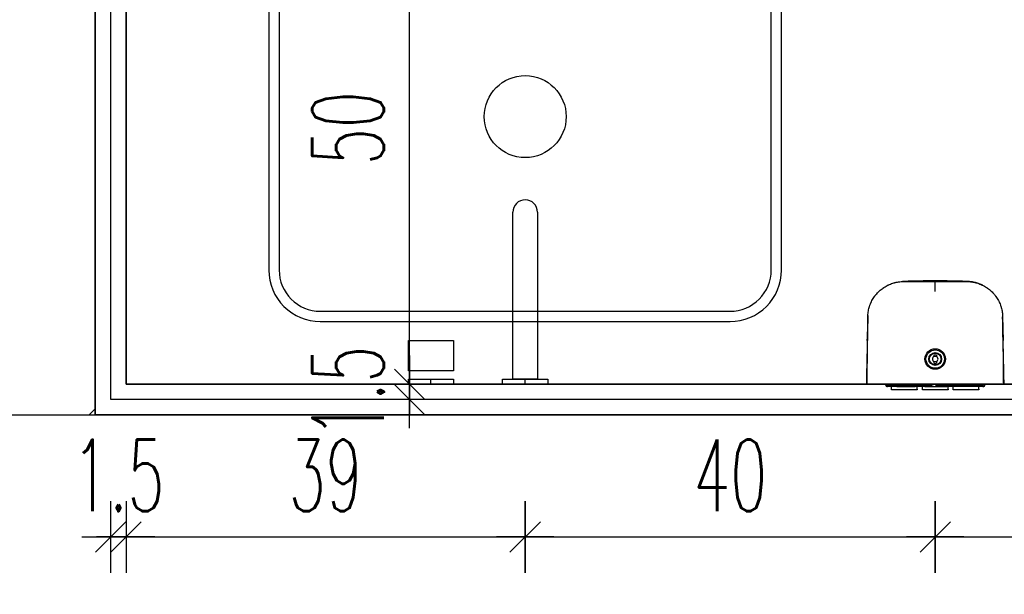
# Model space of a CAD drawing. Header units: centimetres. Extents: x -15121 to 30567, y -60641 to 0.
# Tile 144 of 256: x 6377 to 6473, y -24921 to -24865. Entities that reach past the tile are written whole.
import ezdxf

# ---------------------------------------------------------------- set-up
doc = ezdxf.new("R2010")
doc.units = ezdxf.units.CM
doc.header["$LTSCALE"] = 60
for name, color, linetype in [('A-----SZ', 8, 'Continuous'), ('AIKA podłoga wc pod meble', 8, 'Continuous'), ('AIKA TYNK', 5, 'Continuous'), ('AIKA widoki wymiarowanie', 7, 'Continuous'), ('AIKA widokowe', 7, 'Continuous'), ('AIKA ŚCIANA', 8, 'Continuous'), ('widokowe', 7, 'Continuous')]:
    doc.layers.add(name, color=color, linetype=linetype)
doc.layers.add('opisy', color=1, linetype='Continuous', lineweight=15)
doc.styles.add('wymiar', font='txt.shx', dxfattribs={"width": 0.6})
doc.dimstyles.new('Dwudziestka', dxfattribs={"dimtxt": 7, "dimasz": 0.7, "dimexe": 5, "dimexo": 0, "dimgap": 2.5, "dimtad": 1, "dimtoh": 1, "dimdec": 3, "dimrnd": 0.5, "dimdsep": 46, "dimtxsty": 'wymiar', "dimblk": 'znacznik', "dimcen": 0, "dimdle": 5, "dimse1": 1, "dimse2": 1, "dimclrd": 256, "dimclre": 256, "dimclrt": 256, "dimadec": 0, "dimazin": 0, "dimtfac": 0.4, "dimtdec": 3, "dimtix": 1, "dimtofl": 0, "dimtmove": 2, "dimatfit": 3, "dimldrblk": 'znacznik', "dimfxl": 1, "dimtolj": 1, "dimarcsym": 0})

# ---------------------------------------------------------------- blocks, each defined once
blk = doc.blocks.new('SL umywalka 50 top')
at = {"layer": 'AIKA widokowe'}
for points in [[(-20, -39), (20, -39, 0.414214), (25, -34), (25, -4, 0.414214), (20, 1), (-20, 1, 0.414214), (-25, -4), (-25, -34, 0.414214)], [(-20, -38), (20, -38, 0.414214), (24, -34), (24, -4, 0.414214), (20, 0), (-20, 0, 0.414214), (-24, -4), (-24, -34, 0.414214)]]:
    blk.add_lwpolyline(points, format="xyb", close=True, dxfattribs=at)
blk.add_circle((0, -19), 4, dxfattribs=at)
blk = doc.blocks.new('SL dozownik góra')
at = {"layer": 'AIKA widokowe'}
for p, q in [((-9.479, -0.026), (-9.479, 0.009)), ((-9.379, -0.026), (-9.379, 0.009)), ((-9.258, 0.009), (-9.37, 0.009)), ((-9.279, 0.209), (-8.579, 0.209)), ((-8.579, 0.109), (-9.279, 0.109)), ((-9.149, 0.109), (-9.149, -0.026)), ((-8.879, 0.45), (-8.879, 0.509)), ((-8.879, 0.509), (-6.379, 0.509)), ((-8.879, 0.45), (-8.879, 0.238)), ((-8.879, 0.209), (-8.879, 0.238)), ((-8.829, -0.026), (-8.829, 0.109)), ((-8.579, 0.209), (-8.479, 0.209)), ((-8.479, 0.109), (-8.579, 0.109)), ((-8.479, 0.209), (-8.379, 0.209)), ((-8.479, 0.109), (-8.479, 0.209)), ((-8.379, 0.109), (-8.479, 0.109)), ((-8.379, 0.209), (-6.579, 0.209)), ((-8.379, 0.109), (-6.579, 0.109)), ((-6.629, 0.109), (-6.629, -0.036)), ((-6.629, 0.109), (-6.629, 0.109)), ((-6.579, 0.209), (-6.479, 0.209)), ((-6.479, 0.109), (-6.579, 0.109)), ((-6.479, 0.209), (-6.379, 0.209)), ((-6.479, 0.209), (-6.479, 0.109)), ((-6.379, 0.109), (-6.479, 0.109)), ((-6.379, 0.509), (-6.379, 0.45)), ((-6.379, 0.45), (-6.379, 0.238)), ((-6.379, 0.238), (-6.379, 0.209)), ((-6.379, 0.209), (-5.75, 0.209)), ((-5.75, 0.109), (-6.379, 0.109)), ((-6.129, 0.109), (-6.129, 0.103)), ((-6.129, 0.109), (-6.129, 0.109)), ((-6.129, 0.103), (-5.716, 0.103)), ((-5.879, 0.45), (-5.879, 0.509)), ((-5.879, 0.509), (-3.379, 0.509)), ((-5.879, 0.45), (-5.879, 0.238)), ((-5.879, 0.209), (-5.879, 0.238)), ((-3.629, 0.209), (-5.75, 0.209)), ((-5.68, 0.08), (-5.574, -0.026)), ((-5.433, -0.026), (-5.609, 0.15)), ((-4.714, 0.109), (-5.568, 0.109)), ((-5.561, 0.103), (-4.929, 0.103)), ((-4.929, 0.103), (-4.929, 0.109)), ((-4.929, 0.109), (-4.929, 0.109)), ((-4.66, 0.163), (-4.849, -0.026)), ((-3.629, 0.109), (-4.308, 0.109)), ((-3.129, 0.103), (-4.297, 0.103)), ((-3.629, 0.209), (-3.429, 0.209)), ((-3.429, 0.109), (-3.629, 0.109)), ((-3.429, 0.209), (-3.229, 0.209)), ((-3.429, 0.109), (-3.429, 0.209)), ((-3.229, 0.109), (-3.429, 0.109)), ((-3.379, 0.509), (-3.379, 0.45)), ((-3.379, 0.45), (-3.379, 0.238)), ((-3.379, 0.238), (-3.379, 0.209)), ((-3.229, 0.209), (-2.879, 0.209)), ((-2.879, 0.109), (-3.229, 0.109)), ((-3.129, 0.109), (-3.129, 0.103)), ((-3.129, 0.109), (-3.129, 0.109)), ((-2.879, 0.45), (-2.879, 0.509)), ((-2.879, 0.509), (-0.379, 0.509)), ((-2.879, 0.45), (-2.879, 0.238)), ((-2.879, 0.209), (-2.879, 0.238)), ((-2.879, 0.209), (-2.779, 0.209)), ((-2.879, 0.109), (-2.779, 0.109)), ((-2.779, 0.209), (-2.679, 0.209)), ((-2.779, 0.209), (-2.779, 0.109)), ((-2.779, 0.109), (-2.679, 0.109)), ((-0.879, 0.209), (-2.679, 0.209)), ((-0.879, 0.109), (-2.679, 0.109)), ((-2.629, 0.109), (-2.629, -0.036)), ((-2.629, 0.109), (-2.629, 0.109)), ((-0.879, 0.209), (-0.779, 0.209)), ((-0.879, 0.109), (-0.779, 0.109)), ((-0.779, 0.209), (-0.679, 0.209)), ((-0.779, 0.109), (-0.779, 0.209)), ((-0.779, 0.109), (-0.679, 0.109)), ((-0.679, 0.209), (0.021, 0.209)), ((0.021, 0.109), (-0.679, 0.109)), ((-0.429, 0.109), (-0.429, -0.026)), ((-0.379, 0.509), (-0.379, 0.45)), ((-0.379, 0.45), (-0.379, 0.238)), ((-0.379, 0.238), (-0.379, 0.209)), ((-0.109, 0.109), (-0.109, -0.026)), ((0.112, 0.009), (0, 0.009)), ((0.121, 0.009), (0.121, -0.026)), ((0.221, 0.009), (0.221, -0.026)), ((-4.754, -2.241), (-4.754, -2.086)), ((-4.504, -2.086), (-4.754, -2.086)), ((-4.754, -2.262), (-4.754, -2.241)), ((-4.754, -2.731), (-4.754, -2.71)), ((-4.754, -2.886), (-4.754, -2.731)), ((-4.504, -2.241), (-4.504, -2.086)), ((-4.504, -2.241), (-4.504, -2.262)), ((-4.504, -2.71), (-4.504, -2.731)), ((-4.504, -2.886), (-4.504, -2.731)), ((-4.504, -2.886), (-4.754, -2.886)), ((-11.255, -4.306), (-11.255, -4.306)), ((1.997, -4.306), (1.997, -4.306)), ((-11.236, -5.146), (-11.236, -5.146)), ((1.978, -5.146), (1.978, -5.146)), ((-11.209, -6.366), (-11.207, -6.517)), ((-11.208, -6.376), (-11.207, -6.501))]:
    blk.add_line(p, q, dxfattribs=at)
for radius in [1, 0.9, 0.625, 0.575]:
    blk.add_circle((-4.629, -2.486), radius, dxfattribs=at)
for centre, radius, start, end in [((-9.279, 0.009), 0.2, 90, 180), ((-9.279, 0.009), 0.1, 90, 180), ((-9.37, 0), 0.009, 90, 180), ((-9.258, 0), 0.009, 0, 90), ((-5.75, 0.009), 0.2, 45, 90), ((-5.75, 0.009), 0.1, 45, 90), ((-4.589, 0.093), 0.1, 85.83277, 135), ((-4.629, -0.456), 0.65, 42.18599, 85.83277), ((0, 0), 0.009, 90, 180), ((0.021, 0.009), 0.2, 0, 90), ((0.021, 0.009), 0.1, 0, 90), ((0.112, 0), 0.009, 0, 90), ((-4.629, -2.486), 0.275, 117.03569, 242.96431), ((-4.629, -2.486), 0.256, 60.79407, 119.20593), ((-4.629, -2.486), 0.256, 240.79407, 299.20593), ((-4.629, -2.486), 0.275, 297.03569, 62.96431), ((-11.235, -4.306), 0.02, 182.1155, 232.66012), ((1.977, -4.306), 0.02, 307.09269, 359.64295), ((-11.216, -5.146), 0.02, 141.30303, 181.35765), ((1.958, -5.146), 0.02, 358.84086, 39.05333), ((-7.684, -6.486), 3.523, 180.5, 180.91114), ((-1.574, -6.486), 3.523, 356.09612, 359.45377), ((-1.574, -6.486), 3.523, 356.24723, 359.5)]:
    blk.add_arc(centre, radius, start, end, dxfattribs=at)
for points, degree in [([(-11.351, -0.026), (-11.352, -0.026), (-11.274, -0.026)], 2), ([(-10.884, -0.036), (-11.008, -0.033), (-11.131, -0.03), (-11.255, -0.027)], 3), ([(-10.292, -0.026), (-7.461, -0.026), (-4.629, -0.026)], 2), ([(-4.629, -0.026), (-1.797, -0.026), (1.034, -0.026)], 2), ([(1.997, -0.027), (1.873, -0.03), (1.75, -0.033), (1.626, -0.036)], 3), ([(2.016, -0.026), (2.094, -0.026), (2.093, -0.026)], 2), ([(-0.023, -9.703), (-0.005, -9.695), (0.013, -9.686), (0.031, -9.677)], 3)]:
    blk.add_open_spline(points, degree=degree, dxfattribs=at)
for points, knots in [([(-11.351, -0.026), (-11.346, -0.275), (-11.335, -0.753), (-11.319, -1.442), (-11.305, -2.073), (-11.292, -2.647), (-11.281, -3.164), (-11.271, -3.624), (-11.262, -3.998), (-11.257, -4.219), (-11.255, -4.306)], [0, 0, 0, 0, 0.174298, 0.335211, 0.482738, 0.616879, 0.737634, 0.845004, 0.938988, 1, 1, 1, 1]), ([(-11.274, -0.026), (-11.273, -0.026), (-11.272, -0.026), (-11.265, -0.026), (-11.26, -0.026), (-11.247, -0.026), (-11.239, -0.026), (-11.224, -0.026), (-11.219, -0.026), (-11.208, -0.026), (-11.202, -0.026), (-11.183, -0.026), (-11.17, -0.026), (-11.139, -0.026), (-11.123, -0.026), (-11.087, -0.026), (-11.068, -0.026), (-11.043, -0.026), (-11.037, -0.026), (-11.027, -0.026), (-11.011, -0.026), (-10.994, -0.026), (-10.961, -0.026), (-10.913, -0.026), (-10.862, -0.026), (-10.822, -0.026), (-10.809, -0.026), (-10.788, -0.026), (-10.781, -0.026), (-10.767, -0.026), (-10.76, -0.026), (-10.725, -0.026), (-10.696, -0.026), (-10.638, -0.026), (-10.608, -0.026), (-10.547, -0.026), (-10.516, -0.026), (-10.476, -0.026), (-10.468, -0.026), (-10.452, -0.026), (-10.428, -0.026), (-10.405, -0.026), (-10.356, -0.026), (-10.324, -0.026), (-10.292, -0.026)], [0, 0, 0, 0, 0.0625, 0.0625, 0.125, 0.125, 0.1875, 0.1875, 0.21875, 0.21875, 0.25, 0.25, 0.3125, 0.3125, 0.375, 0.375, 0.4375, 0.4375, 0.453125, 0.453125, 0.46875, 0.5, 0.5, 0.5625, 0.625, 0.625, 0.65625, 0.65625, 0.671875, 0.671875, 0.6875, 0.6875, 0.75, 0.75, 0.8125, 0.8125, 0.875, 0.875, 0.890625, 0.890625, 0.90625, 0.9375, 0.9375, 1, 1, 1, 1]), ([(-4.629, -10.065), (-5.264, -10.065), (-5.899, -10.064), (-6.693, -10.061), (-6.931, -10.059), (-7.208, -10.058), (-7.328, -10.058), (-7.407, -10.058), (-7.447, -10.058), (-7.526, -10.058), (-7.585, -10.058), (-7.645, -10.057), (-7.685, -10.057), (-7.705, -10.057), (-7.764, -10.056), (-7.804, -10.055), (-7.863, -10.052), (-7.883, -10.051), (-7.922, -10.049), (-7.942, -10.048), (-8.04, -10.041), (-8.119, -10.032), (-8.275, -10.01), (-8.353, -9.996), (-8.469, -9.972), (-8.508, -9.963), (-8.565, -9.948), (-8.585, -9.943), (-8.623, -9.933), (-8.642, -9.928), (-8.737, -9.901), (-8.812, -9.877), (-8.96, -9.824), (-9.033, -9.795), (-9.177, -9.732), (-9.248, -9.698), (-9.387, -9.626), (-9.455, -9.587), (-9.557, -9.526), (-9.59, -9.505), (-9.64, -9.472), (-9.656, -9.461), (-9.689, -9.439), (-9.706, -9.427), (-9.786, -9.37), (-9.849, -9.323), (-9.971, -9.223), (-10.031, -9.172), (-10.145, -9.065), (-10.201, -9.01), (-10.308, -8.895), (-10.36, -8.836), (-10.435, -8.745), (-10.46, -8.714), (-10.49, -8.674), (-10.496, -8.666), (-10.508, -8.65), (-10.526, -8.627), (-10.543, -8.603), (-10.601, -8.522), (-10.644, -8.456), (-10.727, -8.322), (-10.804, -8.186), (-10.873, -8.045), (-10.936, -7.901), (-10.966, -7.828), (-11.006, -7.717), (-11.019, -7.68), (-11.035, -7.632), (-11.038, -7.623), (-11.044, -7.604), (-11.052, -7.576), (-11.061, -7.547), (-11.088, -7.452), (-11.107, -7.376), (-11.14, -7.223), (-11.154, -7.146), (-11.177, -6.991), (-11.186, -6.914), (-11.195, -6.797), (-11.198, -6.759), (-11.201, -6.7), (-11.202, -6.681), (-11.203, -6.642), (-11.204, -6.622), (-11.204, -6.583), (-11.205, -6.563), (-11.205, -6.524), (-11.206, -6.485), (-11.206, -6.446), (-11.206, -6.407), (-11.206, -6.387), (-11.207, -6.328), (-11.207, -6.289), (-11.208, -6.211), (-11.208, -6.172), (-11.211, -5.976), (-11.212, -5.819), (-11.22, -5.037), (-11.227, -4.41), (-11.241, -3.158), (-11.247, -2.531), (-11.261, -1.279), (-11.267, -0.652), (-11.274, -0.026)], [0, 0, 0, 0, 0.125, 0.125, 0.15625, 0.171875, 0.179687, 0.179687, 0.1875, 0.1875, 0.195312, 0.199219, 0.199219, 0.203125, 0.203125, 0.210937, 0.210937, 0.214844, 0.214844, 0.21875, 0.21875, 0.234375, 0.234375, 0.25, 0.25, 0.257812, 0.257812, 0.261719, 0.261719, 0.265625, 0.265625, 0.28125, 0.28125, 0.296875, 0.296875, 0.3125, 0.3125, 0.328125, 0.328125, 0.335937, 0.335937, 0.339844, 0.339844, 0.34375, 0.34375, 0.359375, 0.359375, 0.375, 0.375, 0.390625, 0.390625, 0.40625, 0.40625, 0.414062, 0.414062, 0.416016, 0.416016, 0.417969, 0.421875, 0.421875, 0.4375, 0.4375, 0.453125, 0.46875, 0.46875, 0.484375, 0.484375, 0.492187, 0.492187, 0.494141, 0.494141, 0.496094, 0.5, 0.5, 0.515625, 0.515625, 0.53125, 0.53125, 0.546875, 0.546875, 0.554687, 0.554687, 0.558594, 0.558594, 0.5625, 0.5625, 0.566406, 0.566406, 0.570312, 0.574219, 0.574219, 0.578125, 0.578125, 0.585937, 0.585937, 0.59375, 0.59375, 0.625, 0.625, 0.75, 0.75, 0.875, 0.875, 1, 1, 1, 1]), ([(2.016, -0.026), (2.009, -0.652), (2.003, -1.279), (1.989, -2.531), (1.983, -3.158), (1.969, -4.41), (1.962, -5.037), (1.954, -5.819), (1.953, -5.976), (1.95, -6.172), (1.95, -6.211), (1.949, -6.289), (1.949, -6.328), (1.948, -6.387), (1.948, -6.407), (1.948, -6.446), (1.948, -6.485), (1.947, -6.524), (1.947, -6.563), (1.946, -6.583), (1.946, -6.622), (1.945, -6.642), (1.944, -6.681), (1.943, -6.7), (1.94, -6.759), (1.937, -6.797), (1.928, -6.914), (1.919, -6.991), (1.896, -7.146), (1.882, -7.223), (1.849, -7.376), (1.83, -7.452), (1.803, -7.547), (1.794, -7.576), (1.786, -7.604), (1.78, -7.623), (1.777, -7.632), (1.761, -7.68), (1.748, -7.717), (1.708, -7.828), (1.678, -7.901), (1.615, -8.045), (1.546, -8.186), (1.469, -8.322), (1.386, -8.456), (1.343, -8.522), (1.285, -8.603), (1.268, -8.627), (1.25, -8.65), (1.238, -8.666), (1.232, -8.674), (1.202, -8.714), (1.177, -8.745), (1.102, -8.836), (1.05, -8.895), (0.943, -9.01), (0.887, -9.065), (0.773, -9.172), (0.713, -9.223), (0.591, -9.323), (0.528, -9.37), (0.448, -9.427), (0.431, -9.439), (0.398, -9.461), (0.382, -9.472), (0.332, -9.505), (0.299, -9.526), (0.197, -9.587), (0.129, -9.626), (-0.01, -9.698), (-0.081, -9.732), (-0.225, -9.795), (-0.298, -9.824), (-0.446, -9.877), (-0.521, -9.901), (-0.616, -9.928), (-0.635, -9.933), (-0.673, -9.943), (-0.693, -9.948), (-0.75, -9.963), (-0.789, -9.972), (-0.905, -9.996), (-0.983, -10.01), (-1.139, -10.032), (-1.218, -10.041), (-1.316, -10.048), (-1.336, -10.049), (-1.375, -10.051), (-1.395, -10.052), (-1.454, -10.055), (-1.494, -10.056), (-1.553, -10.057), (-1.573, -10.057), (-1.613, -10.057), (-1.673, -10.058), (-1.732, -10.058), (-1.811, -10.058), (-1.851, -10.058), (-1.93, -10.058), (-2.05, -10.058), (-2.327, -10.059), (-2.565, -10.061), (-3.359, -10.064), (-3.994, -10.065), (-4.629, -10.065)], [0, 0, 0, 0, 0.125, 0.125, 0.25, 0.25, 0.375, 0.375, 0.40625, 0.40625, 0.414063, 0.414063, 0.421875, 0.421875, 0.425781, 0.425781, 0.429688, 0.433594, 0.433594, 0.4375, 0.4375, 0.441406, 0.441406, 0.445313, 0.445313, 0.453125, 0.453125, 0.46875, 0.46875, 0.484375, 0.484375, 0.5, 0.5, 0.503906, 0.505859, 0.505859, 0.507813, 0.507813, 0.515625, 0.515625, 0.53125, 0.53125, 0.546875, 0.5625, 0.5625, 0.578125, 0.578125, 0.582031, 0.583984, 0.583984, 0.585938, 0.585938, 0.59375, 0.59375, 0.609375, 0.609375, 0.625, 0.625, 0.640625, 0.640625, 0.65625, 0.65625, 0.660156, 0.660156, 0.664063, 0.664063, 0.671875, 0.671875, 0.6875, 0.6875, 0.703125, 0.703125, 0.71875, 0.71875, 0.734375, 0.734375, 0.738281, 0.738281, 0.742188, 0.742188, 0.75, 0.75, 0.765625, 0.765625, 0.78125, 0.78125, 0.785156, 0.785156, 0.789063, 0.789063, 0.796875, 0.796875, 0.800781, 0.800781, 0.804688, 0.8125, 0.8125, 0.820313, 0.820313, 0.828125, 0.84375, 0.875, 0.875, 1, 1, 1, 1]), ([(1.034, -0.026), (1.066, -0.026), (1.098, -0.026), (1.147, -0.026), (1.17, -0.026), (1.194, -0.026), (1.21, -0.026), (1.218, -0.026), (1.258, -0.026), (1.289, -0.026), (1.35, -0.026), (1.38, -0.026), (1.438, -0.026), (1.467, -0.026), (1.502, -0.026), (1.509, -0.026), (1.523, -0.026), (1.53, -0.026), (1.551, -0.026), (1.564, -0.026), (1.604, -0.026), (1.655, -0.026), (1.703, -0.026), (1.736, -0.026), (1.753, -0.026), (1.769, -0.026), (1.779, -0.026), (1.785, -0.026), (1.81, -0.026), (1.829, -0.026), (1.865, -0.026), (1.881, -0.026), (1.912, -0.026), (1.925, -0.026), (1.944, -0.026), (1.95, -0.026), (1.961, -0.026), (1.966, -0.026), (1.981, -0.026), (1.989, -0.026), (2.002, -0.026), (2.007, -0.026), (2.014, -0.026), (2.015, -0.026), (2.016, -0.026)], [0, 0, 0, 0, 0.0625, 0.0625, 0.09375, 0.109375, 0.109375, 0.125, 0.125, 0.1875, 0.1875, 0.25, 0.25, 0.3125, 0.3125, 0.328125, 0.328125, 0.34375, 0.34375, 0.375, 0.375, 0.4375, 0.5, 0.5, 0.53125, 0.546875, 0.546875, 0.5625, 0.5625, 0.625, 0.625, 0.6875, 0.6875, 0.75, 0.75, 0.78125, 0.78125, 0.8125, 0.8125, 0.875, 0.875, 0.9375, 0.9375, 1, 1, 1, 1]), ([(1.997, -4.306), (1.998, -4.282), (2.002, -4.079), (2.011, -3.676), (2.025, -3.075), (2.04, -2.407), (2.056, -1.672), (2.074, -0.871), (2.087, -0.315), (2.093, -0.026)], [0, 0, 0, 0, 0.017073, 0.142038, 0.282546, 0.438596, 0.610188, 0.797323, 1, 1, 1, 1]), ([(-11.236, -5.146), (-11.236, -5.146), (-11.236, -5.145), (-11.236, -5.144), (-11.236, -5.144), (-11.236, -5.143), (-11.236, -5.141), (-11.236, -5.14), (-11.236, -5.136), (-11.236, -5.129), (-11.236, -5.12), (-11.236, -5.112), (-11.236, -5.109), (-11.237, -5.103), (-11.237, -5.1), (-11.237, -5.09), (-11.237, -5.076), (-11.237, -5.06), (-11.238, -5.047), (-11.238, -5.04), (-11.238, -5.033), (-11.238, -5.028), (-11.238, -5.026), (-11.238, -5.013), (-11.239, -5.003), (-11.239, -4.982), (-11.24, -4.96), (-11.24, -4.936), (-11.24, -4.921), (-11.241, -4.918), (-11.241, -4.912), (-11.241, -4.909), (-11.241, -4.899), (-11.241, -4.893), (-11.241, -4.874), (-11.242, -4.848), (-11.243, -4.822), (-11.243, -4.802), (-11.243, -4.791), (-11.243, -4.781), (-11.244, -4.774), (-11.244, -4.771), (-11.244, -4.754), (-11.244, -4.74), (-11.245, -4.712), (-11.245, -4.699), (-11.246, -4.672), (-11.246, -4.658), (-11.247, -4.638), (-11.247, -4.631), (-11.247, -4.617), (-11.247, -4.611), (-11.248, -4.591), (-11.248, -4.565), (-11.249, -4.541), (-11.249, -4.522), (-11.249, -4.516), (-11.25, -4.508), (-11.25, -4.505), (-11.25, -4.499), (-11.25, -4.484), (-11.251, -4.459), (-11.251, -4.439), (-11.252, -4.42), (-11.252, -4.411), (-11.252, -4.4), (-11.252, -4.397), (-11.252, -4.393), (-11.252, -4.387), (-11.252, -4.381), (-11.253, -4.37), (-11.253, -4.355), (-11.253, -4.344), (-11.253, -4.336), (-11.254, -4.333), (-11.254, -4.33), (-11.254, -4.329), (-11.254, -4.327), (-11.254, -4.325), (-11.254, -4.32), (-11.254, -4.314), (-11.254, -4.31), (-11.254, -4.307), (-11.254, -4.306), (-11.254, -4.306)], [0, 0, 0, 0, 0.023159, 0.023159, 0.031037, 0.031037, 0.038915, 0.05467, 0.05467, 0.086181, 0.117692, 0.117692, 0.133448, 0.133448, 0.149203, 0.149203, 0.180714, 0.212225, 0.212225, 0.227981, 0.235858, 0.235858, 0.243736, 0.243736, 0.275247, 0.275247, 0.306758, 0.338269, 0.338269, 0.346147, 0.346147, 0.354025, 0.354025, 0.36978, 0.36978, 0.401291, 0.432802, 0.432802, 0.448558, 0.456435, 0.456435, 0.464313, 0.464313, 0.495824, 0.495824, 0.527335, 0.527335, 0.558846, 0.558846, 0.574602, 0.574602, 0.590357, 0.590357, 0.621868, 0.653379, 0.653379, 0.669135, 0.669135, 0.677012, 0.677012, 0.68489, 0.716401, 0.747912, 0.747912, 0.779423, 0.779423, 0.787301, 0.787301, 0.795179, 0.810934, 0.810934, 0.842445, 0.873956, 0.873956, 0.889712, 0.889712, 0.897589, 0.897589, 0.905467, 0.905467, 0.936978, 0.968489, 0.968489, 1, 1, 1, 1]), ([(-11.248, -4.306), (-11.248, -4.306), (-11.248, -4.307), (-11.247, -4.309), (-11.247, -4.309), (-11.247, -4.31), (-11.247, -4.311), (-11.247, -4.313), (-11.247, -4.317), (-11.247, -4.324), (-11.247, -4.333), (-11.247, -4.341), (-11.246, -4.344), (-11.246, -4.35), (-11.246, -4.353), (-11.246, -4.363), (-11.246, -4.377), (-11.245, -4.393), (-11.245, -4.406), (-11.245, -4.413), (-11.245, -4.42), (-11.245, -4.425), (-11.245, -4.427), (-11.244, -4.439), (-11.244, -4.45), (-11.244, -4.471), (-11.243, -4.493), (-11.243, -4.516), (-11.242, -4.532), (-11.242, -4.535), (-11.242, -4.541), (-11.242, -4.544), (-11.242, -4.553), (-11.242, -4.56), (-11.242, -4.579), (-11.241, -4.605), (-11.241, -4.631), (-11.24, -4.651), (-11.24, -4.661), (-11.24, -4.672), (-11.24, -4.679), (-11.24, -4.682), (-11.239, -4.699), (-11.239, -4.713), (-11.238, -4.74), (-11.238, -4.754), (-11.238, -4.781), (-11.237, -4.795), (-11.237, -4.815), (-11.237, -4.822), (-11.237, -4.835), (-11.237, -4.842), (-11.236, -4.862), (-11.236, -4.887), (-11.235, -4.912), (-11.235, -4.93), (-11.235, -4.936), (-11.235, -4.945), (-11.235, -4.948), (-11.235, -4.954), (-11.234, -4.969), (-11.234, -4.993), (-11.234, -5.014), (-11.233, -5.033), (-11.233, -5.042), (-11.233, -5.053), (-11.233, -5.055), (-11.233, -5.06), (-11.233, -5.066), (-11.233, -5.072), (-11.232, -5.083), (-11.232, -5.097), (-11.232, -5.109), (-11.232, -5.117), (-11.232, -5.119), (-11.232, -5.123), (-11.232, -5.124), (-11.232, -5.126), (-11.232, -5.127), (-11.232, -5.132), (-11.232, -5.139), (-11.231, -5.143), (-11.231, -5.146), (-11.231, -5.146), (-11.232, -5.146)], [0, 0, 0, 0, 0.03125, 0.03125, 0.039062, 0.039062, 0.046875, 0.0625, 0.0625, 0.09375, 0.125, 0.125, 0.140625, 0.140625, 0.15625, 0.15625, 0.1875, 0.21875, 0.21875, 0.234375, 0.242187, 0.242187, 0.25, 0.25, 0.28125, 0.28125, 0.3125, 0.34375, 0.34375, 0.351562, 0.351562, 0.359375, 0.359375, 0.375, 0.375, 0.40625, 0.4375, 0.4375, 0.453125, 0.460937, 0.460937, 0.46875, 0.46875, 0.5, 0.5, 0.53125, 0.53125, 0.5625, 0.5625, 0.578125, 0.578125, 0.59375, 0.59375, 0.625, 0.65625, 0.65625, 0.671875, 0.671875, 0.679687, 0.679687, 0.6875, 0.71875, 0.75, 0.75, 0.78125, 0.78125, 0.789062, 0.789062, 0.796875, 0.8125, 0.8125, 0.84375, 0.875, 0.875, 0.890625, 0.890625, 0.898437, 0.898437, 0.90625, 0.90625, 0.9375, 0.96875, 0.96875, 1, 1, 1, 1]), ([(1.974, -5.146), (1.973, -5.146), (1.973, -5.146), (1.973, -5.143), (1.974, -5.139), (1.974, -5.132), (1.974, -5.127), (1.974, -5.126), (1.974, -5.124), (1.974, -5.123), (1.974, -5.119), (1.974, -5.117), (1.974, -5.109), (1.974, -5.097), (1.974, -5.083), (1.975, -5.072), (1.975, -5.066), (1.975, -5.06), (1.975, -5.055), (1.975, -5.053), (1.975, -5.042), (1.975, -5.033), (1.976, -5.014), (1.976, -4.993), (1.976, -4.969), (1.977, -4.954), (1.977, -4.948), (1.977, -4.945), (1.977, -4.936), (1.977, -4.93), (1.977, -4.912), (1.978, -4.887), (1.978, -4.862), (1.979, -4.842), (1.979, -4.835), (1.979, -4.822), (1.979, -4.815), (1.979, -4.795), (1.98, -4.781), (1.98, -4.754), (1.98, -4.74), (1.981, -4.713), (1.981, -4.699), (1.982, -4.682), (1.982, -4.679), (1.982, -4.672), (1.982, -4.661), (1.982, -4.651), (1.983, -4.631), (1.983, -4.605), (1.984, -4.579), (1.984, -4.56), (1.984, -4.553), (1.984, -4.544), (1.984, -4.541), (1.984, -4.535), (1.984, -4.532), (1.985, -4.516), (1.985, -4.493), (1.986, -4.471), (1.986, -4.45), (1.986, -4.439), (1.987, -4.427), (1.987, -4.425), (1.987, -4.42), (1.987, -4.413), (1.987, -4.406), (1.987, -4.393), (1.988, -4.377), (1.988, -4.363), (1.988, -4.353), (1.988, -4.35), (1.988, -4.344), (1.989, -4.341), (1.989, -4.333), (1.989, -4.324), (1.989, -4.317), (1.989, -4.313), (1.989, -4.311), (1.989, -4.31), (1.989, -4.309), (1.989, -4.309), (1.99, -4.307), (1.99, -4.306), (1.99, -4.306)], [0, 0, 0, 0, 0.03125, 0.03125, 0.0625, 0.09375, 0.09375, 0.101563, 0.101563, 0.109375, 0.109375, 0.125, 0.125, 0.15625, 0.1875, 0.1875, 0.203125, 0.210938, 0.210938, 0.21875, 0.21875, 0.25, 0.25, 0.28125, 0.3125, 0.320313, 0.320313, 0.328125, 0.328125, 0.34375, 0.34375, 0.375, 0.40625, 0.40625, 0.421875, 0.421875, 0.4375, 0.4375, 0.46875, 0.46875, 0.5, 0.5, 0.53125, 0.53125, 0.539063, 0.539063, 0.546875, 0.5625, 0.5625, 0.59375, 0.625, 0.625, 0.640625, 0.640625, 0.648438, 0.648438, 0.65625, 0.65625, 0.6875, 0.71875, 0.71875, 0.75, 0.75, 0.757813, 0.757813, 0.765625, 0.78125, 0.78125, 0.8125, 0.84375, 0.84375, 0.859375, 0.859375, 0.875, 0.875, 0.90625, 0.9375, 0.9375, 0.953125, 0.960938, 0.960938, 0.96875, 0.96875, 1, 1, 1, 1]), ([(1.996, -4.306), (1.996, -4.306), (1.996, -4.307), (1.996, -4.31), (1.996, -4.314), (1.996, -4.32), (1.996, -4.325), (1.996, -4.327), (1.996, -4.329), (1.996, -4.33), (1.996, -4.333), (1.995, -4.336), (1.995, -4.344), (1.995, -4.355), (1.995, -4.37), (1.994, -4.381), (1.994, -4.387), (1.994, -4.393), (1.994, -4.397), (1.994, -4.4), (1.994, -4.411), (1.994, -4.42), (1.993, -4.439), (1.993, -4.459), (1.992, -4.484), (1.992, -4.499), (1.992, -4.505), (1.992, -4.508), (1.991, -4.516), (1.991, -4.522), (1.991, -4.541), (1.99, -4.565), (1.99, -4.591), (1.989, -4.611), (1.989, -4.617), (1.989, -4.631), (1.989, -4.638), (1.988, -4.658), (1.988, -4.672), (1.987, -4.699), (1.987, -4.712), (1.986, -4.74), (1.986, -4.754), (1.986, -4.771), (1.986, -4.774), (1.985, -4.781), (1.985, -4.791), (1.985, -4.802), (1.985, -4.822), (1.984, -4.848), (1.983, -4.874), (1.983, -4.893), (1.983, -4.899), (1.983, -4.909), (1.983, -4.912), (1.983, -4.918), (1.982, -4.921), (1.982, -4.936), (1.982, -4.96), (1.981, -4.982), (1.981, -5.003), (1.98, -5.013), (1.98, -5.026), (1.98, -5.028), (1.98, -5.033), (1.98, -5.04), (1.98, -5.047), (1.979, -5.06), (1.979, -5.076), (1.979, -5.09), (1.979, -5.1), (1.979, -5.103), (1.978, -5.109), (1.978, -5.112), (1.978, -5.12), (1.978, -5.129), (1.978, -5.136), (1.978, -5.14), (1.978, -5.141), (1.978, -5.143), (1.978, -5.144), (1.978, -5.144), (1.978, -5.145), (1.978, -5.146), (1.978, -5.146)], [0, 0, 0, 0, 0.03178, 0.03178, 0.063561, 0.095341, 0.095341, 0.103286, 0.103286, 0.111231, 0.111231, 0.127121, 0.127121, 0.158902, 0.190682, 0.190682, 0.206572, 0.214517, 0.214517, 0.222462, 0.222462, 0.254243, 0.254243, 0.286023, 0.317803, 0.325748, 0.325748, 0.333693, 0.333693, 0.349583, 0.349583, 0.381364, 0.413144, 0.413144, 0.429034, 0.429034, 0.444924, 0.444924, 0.476705, 0.476705, 0.508485, 0.508485, 0.540265, 0.540265, 0.54821, 0.54821, 0.556156, 0.572046, 0.572046, 0.603826, 0.635606, 0.635606, 0.651496, 0.651496, 0.659442, 0.659442, 0.667387, 0.667387, 0.699167, 0.730947, 0.730947, 0.762728, 0.762728, 0.770673, 0.770673, 0.778618, 0.794508, 0.794508, 0.826288, 0.858069, 0.858069, 0.873959, 0.873959, 0.889849, 0.889849, 0.921629, 0.953409, 0.953409, 0.9693, 0.977245, 0.977245, 0.98519, 0.98519, 1, 1, 1, 1]), ([(-11.236, -5.146), (-11.236, -5.153), (-11.236, -5.183), (-11.234, -5.229), (-11.233, -5.286), (-11.232, -5.353), (-11.23, -5.433), (-11.228, -5.519), (-11.226, -5.602), (-11.224, -5.683), (-11.223, -5.765), (-11.221, -5.848), (-11.219, -5.93), (-11.217, -6.008), (-11.215, -6.083), (-11.214, -6.154), (-11.212, -6.221), (-11.211, -6.285), (-11.209, -6.345), (-11.208, -6.401), (-11.207, -6.453), (-11.206, -6.501), (-11.205, -6.546), (-11.204, -6.585), (-11.204, -6.607), (-11.204, -6.617)], [0, 0, 0, 0, 0.001486, 0.007177, 0.011069, 0.015278, 0.025345, 0.038385, 0.054841, 0.074931, 0.098773, 0.130706, 0.167697, 0.209788, 0.257008, 0.309376, 0.366907, 0.429612, 0.497499, 0.570576, 0.648846, 0.732314, 0.820984, 0.914859, 1, 1, 1, 1]), ([(1.946, -6.62), (1.946, -6.617), (1.946, -6.61), (1.946, -6.597), (1.946, -6.581), (1.947, -6.564), (1.947, -6.546), (1.948, -6.525), (1.948, -6.504), (1.949, -6.48), (1.949, -6.455), (1.95, -6.428), (1.951, -6.4), (1.951, -6.37), (1.952, -6.339), (1.953, -6.307), (1.953, -6.275), (1.954, -6.245), (1.955, -6.213), (1.955, -6.184), (1.956, -6.158), (1.956, -6.142), (1.957, -6.129), (1.957, -6.112), (1.958, -6.08), (1.959, -6.024), (1.961, -5.941), (1.963, -5.833), (1.967, -5.663), (1.972, -5.431), (1.976, -5.244), (1.978, -5.146)], [0, 0, 0, 0, 0.083134, 0.174265, 0.26017, 0.340849, 0.416304, 0.486534, 0.551541, 0.611325, 0.665887, 0.71523, 0.759355, 0.798265, 0.831967, 0.860466, 0.881145, 0.897866, 0.910656, 0.919582, 0.922656, 0.924885, 0.92574, 0.92648, 0.928779, 0.933035, 0.939253, 0.947434, 0.957578, 0.977893, 1, 1, 1, 1]), ([(-4.629, -9.072), (-4.629, -9.104), (-4.629, -9.137), (-4.629, -9.201), (-4.629, -9.233), (-4.629, -9.296), (-4.629, -9.327), (-4.629, -9.366), (-4.629, -9.374), (-4.629, -9.389), (-4.629, -9.397), (-4.629, -9.42), (-4.629, -9.435), (-4.629, -9.48), (-4.629, -9.538), (-4.629, -9.594), (-4.629, -9.634), (-4.629, -9.647), (-4.629, -9.667), (-4.629, -9.677), (-4.629, -9.686), (-4.629, -9.693), (-4.629, -9.696), (-4.629, -9.724), (-4.629, -9.748), (-4.629, -9.794), (-4.629, -9.816), (-4.629, -9.857), (-4.629, -9.876), (-4.629, -9.899), (-4.629, -9.905), (-4.629, -9.912), (-4.629, -9.916), (-4.629, -9.918), (-4.629, -9.929), (-4.629, -9.937), (-4.629, -9.96), (-4.629, -9.988), (-4.629, -10.01), (-4.629, -10.024), (-4.629, -10.029), (-4.629, -10.035), (-4.629, -10.037), (-4.629, -10.041), (-4.629, -10.042), (-4.629, -10.051), (-4.629, -10.061), (-4.629, -10.064), (-4.629, -10.065)], [0, 0, 0, 0, 0.0625, 0.0625, 0.125, 0.125, 0.1875, 0.1875, 0.203125, 0.203125, 0.21875, 0.21875, 0.25, 0.25, 0.3125, 0.375, 0.375, 0.40625, 0.40625, 0.421875, 0.429687, 0.429687, 0.4375, 0.4375, 0.5, 0.5, 0.5625, 0.5625, 0.625, 0.625, 0.640625, 0.648438, 0.648438, 0.65625, 0.65625, 0.6875, 0.6875, 0.75, 0.8125, 0.8125, 0.84375, 0.84375, 0.859375, 0.859375, 0.875, 0.875, 0.9375, 1, 1, 1, 1]), ([(-9.289, -9.677), (-9.171, -9.736), (-8.932, -9.842), (-8.555, -9.958), (-8.168, -10.034), (-7.775, -10.058), (-7.382, -10.07), (-6.334, -10.104), (-5.416, -10.116), (-4.629, -10.116)], [0, 0, 0, 0, 0.083303, 0.166609, 0.249917, 0.333224, 0.416576, 0.499923, 1, 1, 1, 1]), ([(-4.629, -10.116), (-3.842, -10.116), (-2.924, -10.104), (-1.876, -10.07), (-1.6, -10.062), (-1.455, -10.055), (-1.441, -10.054)], [0, 0, 0, 0, 0.740066, 0.863413, 0.986765, 1, 1, 1, 1])]:
    blk.add_open_spline(points, degree=3, knots=knots, dxfattribs=at)
blk = doc.blocks.new('znacznik')
at = {"color": 0}
for points in [[(0, -5), (0, 5)], [(-4, 0), (4, 0)]]:
    blk.add_lwpolyline(points, dxfattribs=at)
at = {"color": 1}
blk.add_lwpolyline([(-2.12, -2.12), (2.12, 2.12)], dxfattribs=at)
blk = doc.blocks.new('*D6198')
at = {"layer": 'AIKA widoki wymiarowanie', "lineweight": -2, "transparency": 16777216}
for p, q in [((6384.762, -24915.386), (6384.062, -24915.386)), ((6387.662, -24915.386), (6388.362, -24915.386))]:
    blk.add_line(p, q, dxfattribs=at)
at = {"layer": 'Defpoints', "color": 0, "transparency": 16777216}
for p in [(6385.462, -24876.541), (6386.962, -24876.541), (6386.962, -24915.386)]:
    blk.add_point(p, dxfattribs=at)
at = {"layer": 'AIKA widoki wymiarowanie', "lineweight": -2, "transparency": 16777216, "xscale": 0.7, "yscale": 0.7, "zscale": 0.7}
blk.add_blockref('znacznik', (6385.462, -24915.386), dxfattribs=at)
at = {"layer": 'AIKA widoki wymiarowanie', "lineweight": -2, "transparency": 16777216, "xscale": 0.7, "yscale": 0.7, "zscale": 0.7, "rotation": 180}
blk.add_blockref('znacznik', (6386.962, -24915.386), dxfattribs=at)
at = {"layer": 'AIKA widoki wymiarowanie', "transparency": 16777216, "insert": (6386.212, -24909.386), "char_height": 7, "attachment_point": 5, "style": 'wymiar'}
blk.add_mtext('\\A1;1.5', dxfattribs=at)
blk = doc.blocks.new('*D6199')
at = {"layer": 'AIKA widoki wymiarowanie', "lineweight": -2, "transparency": 16777216}
blk.add_line((6387.662, -24915.386), (6425.2, -24915.386), dxfattribs=at)
at = {"layer": 'Defpoints', "color": 0, "transparency": 16777216}
for p in [(6425.9, -24874.351), (6386.962, -24876.541), (6425.9, -24915.386)]:
    blk.add_point(p, dxfattribs=at)
at = {"layer": 'AIKA widoki wymiarowanie', "lineweight": -2, "transparency": 16777216, "xscale": 0.7, "yscale": 0.7, "zscale": 0.7, "rotation": 180}
blk.add_blockref('znacznik', (6386.962, -24915.386), dxfattribs=at)
at = {"layer": 'AIKA widoki wymiarowanie', "lineweight": -2, "transparency": 16777216, "xscale": 0.7, "yscale": 0.7, "zscale": 0.7}
blk.add_blockref('znacznik', (6425.9, -24915.386), dxfattribs=at)
at = {"layer": 'AIKA widoki wymiarowanie', "transparency": 16777216, "insert": (6406.431, -24909.386), "char_height": 7, "attachment_point": 5, "style": 'wymiar'}
blk.add_mtext('\\A1;39', dxfattribs=at)
blk = doc.blocks.new('*D6200')
at = {"layer": 'AIKA widoki wymiarowanie', "lineweight": -2, "transparency": 16777216}
blk.add_line((6426.6, -24915.386), (6465.2, -24915.386), dxfattribs=at)
at = {"layer": 'Defpoints', "color": 0, "transparency": 16777216}
for p in [(6425.9, -24874.351), (6465.9, -24890.39), (6465.9, -24915.386)]:
    blk.add_point(p, dxfattribs=at)
at = {"layer": 'AIKA widoki wymiarowanie', "lineweight": -2, "transparency": 16777216, "xscale": 0.7, "yscale": 0.7, "zscale": 0.7, "rotation": 180}
blk.add_blockref('znacznik', (6425.9, -24915.386), dxfattribs=at)
at = {"layer": 'AIKA widoki wymiarowanie', "lineweight": -2, "transparency": 16777216, "xscale": 0.7, "yscale": 0.7, "zscale": 0.7}
blk.add_blockref('znacznik', (6465.9, -24915.386), dxfattribs=at)
at = {"layer": 'AIKA widoki wymiarowanie', "transparency": 16777216, "insert": (6445.9, -24909.386), "char_height": 7, "attachment_point": 5, "style": 'wymiar'}
blk.add_mtext('\\A1;40', dxfattribs=at)
blk = doc.blocks.new('*D6201')
at = {"layer": 'AIKA widoki wymiarowanie', "lineweight": -2, "transparency": 16777216}
blk.add_line((6466.6, -24915.386), (6505.2, -24915.386), dxfattribs=at)
at = {"layer": 'Defpoints', "color": 0, "transparency": 16777216}
for p in [(6505.9, -24874.351), (6465.9, -24890.39), (6505.9, -24915.386)]:
    blk.add_point(p, dxfattribs=at)
at = {"layer": 'AIKA widoki wymiarowanie', "lineweight": -2, "transparency": 16777216, "xscale": 0.7, "yscale": 0.7, "zscale": 0.7, "rotation": 180}
blk.add_blockref('znacznik', (6465.9, -24915.386), dxfattribs=at)
at = {"layer": 'AIKA widoki wymiarowanie', "lineweight": -2, "transparency": 16777216, "xscale": 0.7, "yscale": 0.7, "zscale": 0.7}
blk.add_blockref('znacznik', (6505.9, -24915.386), dxfattribs=at)
at = {"layer": 'AIKA widoki wymiarowanie', "transparency": 16777216, "insert": (6485.9, -24909.386), "char_height": 7, "attachment_point": 5, "style": 'wymiar'}
blk.add_mtext('\\A1;40', dxfattribs=at)
blk = doc.blocks.new('*D6219')
at = {"layer": 'AIKA widoki wymiarowanie', "lineweight": -2, "transparency": 16777216}
for p, q in [((6414.618, -24899.78), (6414.618, -24899.08)), ((6414.618, -24902.68), (6414.618, -24903.38))]:
    blk.add_line(p, q, dxfattribs=at)
at = {"layer": 'Defpoints', "color": 0, "transparency": 16777216}
for p in [(6395.509, -24900.48), (6414.618, -24900.48), (6395.509, -24901.98)]:
    blk.add_point(p, dxfattribs=at)
at = {"layer": 'AIKA widoki wymiarowanie', "lineweight": -2, "transparency": 16777216, "xscale": 0.7, "yscale": 0.7, "zscale": 0.7}
for p, rotation in [((6414.618, -24900.48), 270), ((6414.618, -24901.98), 90)]:
    blk.add_blockref('znacznik', p, dxfattribs=dict(at, rotation=rotation))
at = {"layer": 'AIKA widoki wymiarowanie', "transparency": 16777216, "insert": (6408.618, -24901.23), "char_height": 7, "attachment_point": 5, "rotation": 90, "style": 'wymiar'}
blk.add_mtext('\\A1;1.5', dxfattribs=at)
blk = doc.blocks.new('*D6220')
at = {"layer": 'AIKA widoki wymiarowanie', "lineweight": -2, "transparency": 16777216}
blk.add_line((6414.618, -24899.78), (6414.618, -24851.18), dxfattribs=at)
at = {"layer": 'Defpoints', "color": 0, "transparency": 16777216}
for p in [(6401.253, -24850.48), (6414.618, -24850.48), (6395.509, -24900.48)]:
    blk.add_point(p, dxfattribs=at)
at = {"layer": 'AIKA widoki wymiarowanie', "lineweight": -2, "transparency": 16777216, "xscale": 0.7, "yscale": 0.7, "zscale": 0.7}
for p, rotation in [((6414.618, -24850.48), 90), ((6414.618, -24900.48), 270)]:
    blk.add_blockref('znacznik', p, dxfattribs=dict(at, rotation=rotation))
at = {"layer": 'AIKA widoki wymiarowanie', "transparency": 16777216, "insert": (6408.618, -24875.48), "char_height": 7, "attachment_point": 5, "rotation": 90, "style": 'wymiar'}
blk.add_mtext('\\A1;50', dxfattribs=at)
blk = doc.blocks.new('*D6225')
at = {"layer": 'AIKA widoki wymiarowanie', "lineweight": -2, "transparency": 16777216}
for p, q in [((6364.72, -24899.78), (6364.72, -24899.08)), ((6364.72, -24902.68), (6364.72, -24903.38))]:
    blk.add_line(p, q, dxfattribs=at)
at = {"layer": 'Defpoints', "color": 0, "transparency": 16777216}
for p in [(6364.72, -24900.48), (6395.509, -24900.48), (6395.509, -24901.98)]:
    blk.add_point(p, dxfattribs=at)
at = {"layer": 'AIKA widoki wymiarowanie', "lineweight": -2, "transparency": 16777216, "xscale": 0.7, "yscale": 0.7, "zscale": 0.7}
for p, rotation in [((6364.72, -24900.48), 270), ((6364.72, -24901.98), 90)]:
    blk.add_blockref('znacznik', p, dxfattribs=dict(at, rotation=rotation))
at = {"layer": 'AIKA widoki wymiarowanie', "transparency": 16777216, "insert": (6358.72, -24901.23), "char_height": 7, "attachment_point": 5, "rotation": 90, "style": 'wymiar'}
blk.add_mtext('\\A1;1.5', dxfattribs=at)
blk = doc.blocks.new('*D6226')
at = {"layer": 'AIKA widoki wymiarowanie', "lineweight": -2, "transparency": 16777216}
blk.add_line((6364.72, -24899.78), (6364.72, -24826.796), dxfattribs=at)
at = {"layer": 'Defpoints', "color": 0, "transparency": 16777216}
for p in [(6364.72, -24826.096), (6386.962, -24826.096), (6395.509, -24900.48)]:
    blk.add_point(p, dxfattribs=at)
at = {"layer": 'AIKA widoki wymiarowanie', "lineweight": -2, "transparency": 16777216, "xscale": 0.7, "yscale": 0.7, "zscale": 0.7}
for p, rotation in [((6364.72, -24826.096), 90), ((6364.72, -24900.48), 270)]:
    blk.add_blockref('znacznik', p, dxfattribs=dict(at, rotation=rotation))
at = {"layer": 'AIKA widoki wymiarowanie', "transparency": 16777216, "insert": (6358.72, -24863.288), "char_height": 7, "attachment_point": 5, "rotation": 90, "style": 'wymiar'}
blk.add_mtext('\\A1;74.5', dxfattribs=at)

msp = doc.modelspace()

# ---------------------------------------------------------------- linework, layer by layer
at = {"layer": 'A-----SZ'}
msp.add_line((6371.9623, -24903.4802), (6671.9623, -24903.4802), dxfattribs=at)
at = {"layer": 'AIKA podłoga wc pod meble'}
msp.add_lwpolyline([(6471.9623, -24641.4802), (6471.9623, -24661.4802), (6386.9623, -24661.4802), (6386.9623, -24672.9802), (6368.9623, -24672.9802), (6368.9623, -24661.4802), (6061.4623, -24661.4802), (6061.4623, -25085.4802), (6506.4623, -25085.4802), (6506.4623, -24930.4802), (6350.4623, -24930.4802), (6350.4623, -24864.3728), (6368.9623, -24864.3728), (6368.9623, -24762.9802), (6386.9623, -24762.9802), (6386.9623, -24900.4802), (6668.9623, -24900.4802), (6668.9623, -24661.4802), (6572.9623, -24661.4802), (6572.9623, -24641.4802)], close=True, dxfattribs=at)
msp.add_lwpolyline([(6471.9623, -24641.4802), (6471.9623, -24661.4802), (6386.9623, -24661.4802), (6386.9623, -24672.9802), (6368.9623, -24672.9802), (6368.9623, -24661.4802), (6061.4623, -24661.4802), (6061.4623, -25085.4802), (6506.4623, -25085.4802), (6506.4623, -24930.4802), (6350.4623, -24930.4802), (6350.4623, -24864.3728), (6368.9623, -24864.3728), (6368.9623, -24762.9802), (6386.9623, -24762.9802), (6386.9623, -24900.4802), (6668.9623, -24900.4802), (6668.9623, -24661.4802), (6572.9623, -24661.4802), (6572.9623, -24641.4802)], close=True, dxfattribs=at)
at = {"layer": 'AIKA TYNK'}
msp.add_lwpolyline([(6573.9623, -24659.9802), (6670.4623, -24659.9802), (6670.4623, -24900.9934), (6670.4623, -24901.9802), (6385.4623, -24901.9802), (6385.4623, -24769.4802)], dxfattribs=at)
at = {"layer": 'AIKA widokowe'}
msp.add_lwpolyline([(6573.9623, -24661.4802), (6668.9623, -24661.4802), (6668.9623, -24900.4802), (6386.9623, -24900.4802), (6386.9623, -24769.4802)], dxfattribs=at)
at = {"layer": 'AIKA ŚCIANA'}
msp.add_line((6383.9623, -24769.4802), (6383.9623, -24903.4802), dxfattribs=at)
msp.add_lwpolyline([(6573.9623, -24658.4802), (6671.9623, -24658.4802), (6671.9623, -24900.9934), (6671.9623, -24903.4802), (6383.9623, -24903.4802), (6383.9623, -24769.4802)], dxfattribs=at)
at = {"layer": 'opisy', "linetype": 'Continuous'}
msp.add_line((6383.3586, -24903.4802), (6383.9623, -24902.8765), dxfattribs=at)
at = {"layer": 'widokowe'}
for p, q in [((6424.7002, -24899.9702), (6424.7002, -24883.6802)), ((6427.1002, -24883.6802), (6427.1002, -24899.9702)), ((6414.5002, -24899.1869), (6414.5002, -24896.2138)), ((6414.5002, -24896.2138), (6418.9002, -24896.2138)), ((6418.9002, -24896.2138), (6418.9002, -24899.1869)), ((6418.9002, -24899.1869), (6414.5002, -24899.1869)), ((6414.5002, -24900.4802), (6414.5002, -24899.9702)), ((6414.5002, -24899.9702), (6418.9002, -24899.9702)), ((6418.9002, -24900.4802), (6414.5002, -24900.4802)), ((6416.7002, -24900.4802), (6416.7002, -24899.9702)), ((6418.9002, -24899.9702), (6418.9002, -24900.4802)), ((6423.7002, -24900.4802), (6423.7002, -24899.9702)), ((6423.7002, -24899.9702), (6428.1002, -24899.9702)), ((6428.1002, -24900.4802), (6423.7002, -24900.4802)), ((6427.1002, -24899.9702), (6424.7002, -24899.9702)), ((6425.9002, -24900.4802), (6425.9002, -24899.9702)), ((6428.1002, -24899.9702), (6428.1002, -24900.4802))]:
    msp.add_line(p, q, dxfattribs=at)
msp.add_arc((6425.9002, -24883.6802), 1.2, 0, 180, dxfattribs=at)

# ---------------------------------------------------------------- block references
at = {"layer": 'AIKA widokowe', "color": 8}
msp.add_blockref('SL umywalka 50 top', (6425.9002, -24855.3507), dxfattribs=at)
at = {"layer": 'AIKA widokowe', "color": 6, "rotation": 180}
msp.add_blockref('SL dozownik góra', (6461.2712, -24900.5062), dxfattribs=at)

# ---------------------------------------------------------------- dimensions: what is measured, and where the dimension line sits
at = {"layer": 'AIKA widoki wymiarowanie'}
for base, p1, p2, picture, middle in [((6364.72013, -24826.09572), (6395.5093, -24900.48023), (6386.96225, -24826.09572), '*D6226', (6358.72013, -24863.28797)), ((6414.6175, -24850.4802), (6395.5093, -24900.4802), (6401.2529, -24850.4802), '*D6220', (6408.6175, -24875.4802)), ((6364.7201, -24900.4802), (6395.5093, -24901.9802), (6395.5093, -24900.4802), '*D6225', (6358.7201, -24901.2302)), ((6414.6175, -24900.4802), (6395.5093, -24901.9802), (6395.5093, -24900.4802), '*D6219', (6408.6175, -24901.2302))]:
    dim = msp.add_linear_dim(base=base, p1=p1, p2=p2, angle=90, dimstyle='Dwudziestka', dxfattribs=at)
    dim.commit()
    dim.dimension.update_dxf_attribs({"geometry": picture, "text_midpoint": middle})
for base, p1, p2, picture, middle in [((6425.9002, -24915.3862), (6386.9623, -24876.5409), (6425.9002, -24874.3507), '*D6199', (6406.4312, -24909.3862)), ((6465.9002, -24915.3862), (6425.9002, -24874.3507), (6465.9002, -24890.3902), '*D6200', (6445.9002, -24909.3862)), ((6505.9002, -24915.3862), (6465.9002, -24890.3902), (6505.9002, -24874.3507), '*D6201', (6485.9002, -24909.3862)), ((6386.9623, -24915.3862), (6385.4623, -24876.5409), (6386.9623, -24876.5409), '*D6198', (6386.2123, -24909.3862))]:
    dim = msp.add_linear_dim(base=base, p1=p1, p2=p2, dimstyle='Dwudziestka', dxfattribs=at)
    dim.commit()
    dim.dimension.update_dxf_attribs({"geometry": picture, "text_midpoint": middle})

doc.saveas('drawing.dxf')
